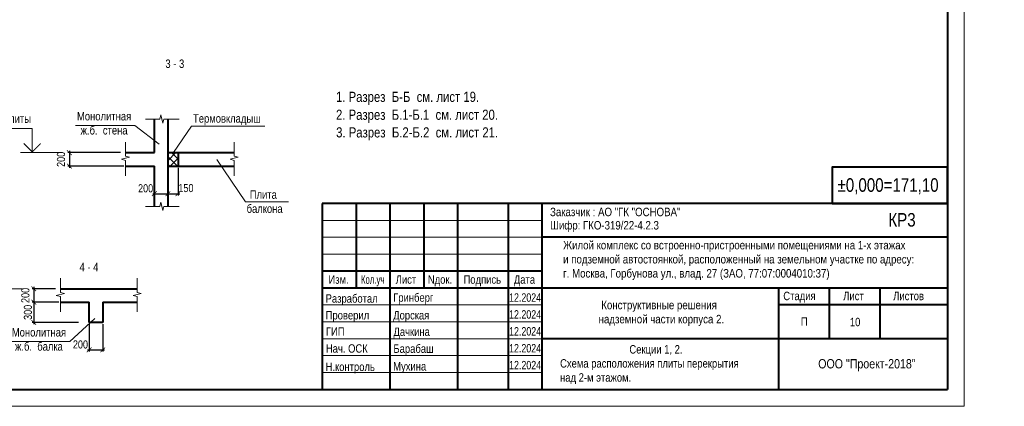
# Model space of a CAD drawing. Header units: inches. Extents: x -8638239 to -8523853, y 3840912 to 4564380.
# Tile 99 of 106: x -8584099 to -8525813, y 4504980 to 4527856. Entities that reach past the tile are written whole.
import ezdxf
from ezdxf.enums import TextEntityAlignment as Align

# ---------------------------------------------------------------- set-up
doc = ezdxf.new("R2010")
doc.units = ezdxf.units.IN
doc.header["$LTSCALE"] = 1000
doc.header["$MEASUREMENT"] = 0
for name, color, linetype, lineweight in [('СК-050-П(литы перекрытия)', 3, 'Continuous', 40), ('СК-110-О-РАЗМЕРЫ', 7, 'Continuous', 15), ('СК-200-Р(амка)', 7, 'Continuous', 40), ('СК-210-Р-РАМКА ЛИНИИ ТОНКИЕ', 7, 'Continuous', 15), ('СК-220-Р-РАМКА ТЕКСТ', 7, 'Continuous', 15), ('СК-300-Р(азмеры)', 7, 'Continuous', 20), ('СК-400-Т(екст)', 7, 'Continuous', 20), ('СК-600-Ш(триховка)', 250, 'Continuous', 13)]:
    doc.layers.add(name, color=color, linetype=linetype, lineweight=lineweight)
doc.styles.add('MtXpl_Arial_Narrow', font='ARIALN.TTF')
doc.styles.add('RUSS', font='arial.ttf', dxfattribs={"width": 0.8})
doc.dimstyles.new('50', dxfattribs={"dimtxt": 480, "dimasz": 280, "dimexe": 100, "dimexo": 100, "dimgap": 100, "dimtad": 1, "dimdec": 0, "dimlfac": 0.25, "dimzin": 0, "dimdsep": 46, "dimtxsty": 'RUSS', "dimblk": 'ARCHTICK', "dimcen": 0.09, "dimdle": 100, "dimclrd": 7, "dimclre": 7, "dimclrt": 7, "dimadec": 0, "dimazin": 0, "dimtfac": 1, "dimtdec": 0, "dimtmove": 2, "dimatfit": 3, "dimldrblk": 'ARCHTICK', "dimfxl": 1, "dimtolj": 1, "dimtzin": 0, "dimarcsym": 0})

# ---------------------------------------------------------------- blocks, each defined once
blk = doc.blocks.new('A$C96adbfd2')
at = {"layer": 'СК-200-Р(амка)', "lineweight": 40, "ltscale": 2}
for p, q in [((-18500, 5500), (-18500, 0)), ((0, 5500), (-18500, 5500)), ((-17500, 5500), (-17500, 3000)), ((-16500, 5500), (-16500, 0)), ((-15500, 5500), (-15500, 3000)), ((-14500, 5500), (-14500, 0)), ((-13000, 5500), (-13000, 0)), ((-12000, 5500), (-12000, 0)), ((0, 4500), (-12000, 4500)), ((0, 3000), (-18500, 3000)), ((-5000, 3000), (-5000, 15)), ((-3500, 3000), (-3500, 1500)), ((-2000, 3000), (-2000, 1500)), ((0, 2500), (-5000, 2500)), ((0, 1500), (-12000, 1500))]:
    blk.add_line(p, q, dxfattribs=at)
at = {"layer": 'СК-200-Р(амка)', "color": 7, "lineweight": 15}
for p, q in [((-12000, 5000), (-18500, 5000)), ((-12000, 4500), (-18500, 4500)), ((-12000, 4000), (-18500, 4000)), ((-12000, 2500), (-18500, 2500)), ((-12000, 2000), (-18500, 2000)), ((-12000, 1500), (-18500, 1500)), ((-12000, 1000), (-18500, 1000)), ((-12000, 500), (-18500, 500))]:
    blk.add_line(p, q, dxfattribs=at)
at = {"layer": 'СК-200-Р(амка)', "ltscale": 2}
blk.add_line((-12000, 3500), (-18500, 3500), dxfattribs=at)
at = {"layer": 'СК-220-Р-РАМКА ТЕКСТ'}
blk.add_line((-12000, 3000), (-18500, 3000), dxfattribs=at)
blk.add_line((-12000, 3000), (-18500, 3000), dxfattribs=at)
at = {"layer": 'СК-400-Т(екст)', "lineweight": 40, "ltscale": 2}
blk.add_lwpolyline([(-3405, 5500), (0, 5500), (0, 6578), (-3405, 6578)], close=True, dxfattribs=at)
at = {"layer": 'СК-220-Р-РАМКА ТЕКСТ', "color": 7, "style": 'RUSS', "width": 0.8}
for s, p in [('Изм.', (-18319, 3126)), ('Лист', (-16328, 3126)), ('Nдок.', (-15377, 3126)), ('Подпись', (-14321, 3126)), ('Дата', (-12830, 3126))]:
    blk.add_text(s, height=250, dxfattribs=at).set_placement(p)
at = {"layer": 'СК-220-Р-РАМКА ТЕКСТ', "style": 'RUSS'}
for s, width, p in [('Разработал', 0.8, (-18403, 2565)), ('Гринберг', 0.8, (-16403, 2593)), ('12.2024', 0.75, (-12972, 2593)), ('12.2024', 0.75, (-12972, 2093)), ('Проверил', 0.8, (-18402, 2069)), ('Дорская', 0.8, (-16402, 2069)), ('ГИП', 0.8, (-18396, 1586)), ('Дачкина', 0.8, (-16395, 1581)), ('12.2024', 0.75, (-12972, 1593)), ('Нач. ОСК', 0.8, (-18396, 1086)), ('Барабаш', 0.8, (-16395, 1081)), ('12.2024', 0.75, (-12972, 1093)), ('Н.контроль', 0.8, (-18403, 545)), ('Мухина', 0.8, (-16403, 558)), ('12.2024', 0.75, (-12972, 593))]:
    blk.add_text(s, height=250, dxfattribs=dict(at, width=width)).set_placement(p)
at = {"layer": 'СК-220-Р-РАМКА ТЕКСТ', "color": 7, "insert": (-17355, 3375), "char_height": 250, "attachment_point": 1, "style": 'RUSS'}
blk.add_mtext_dynamic_manual_height_columns('\\A1;{\\fArial Narrow|b0|i0|c204|p34;Кол.уч}', width=11667.29, gutter_width=1250, heights=[0], dxfattribs=at)
at = {"layer": 'СК-220-Р-РАМКА ТЕКСТ', "color": 7, "char_height": 250, "attachment_point": 4, "style": 'RUSS'}
for s, insert in [('\\A1;Стадия', (-4856, 2729)), ('\\A1;Лист', (-3082, 2762)), ('\\A1;Листов', (-1603, 2762)), ('\\A1;П', (-4337, 2011))]:
    blk.add_mtext(s, dxfattribs=dict(at, insert=insert))
at = {"layer": 'СК-400-Т(екст)', "lineweight": 40, "ltscale": 2, "style": 'RUSS', "width": 0.8}
for s, p in [('%%P0,000=171,10', (-3251, 5847)), ('КР3', (-1746, 4817))]:
    blk.add_text(s, height=400, dxfattribs=at).set_placement(p)
at = {"layer": 'СК-400-Т(екст)', "linetype": 'Continuous'}
for s, width, gutter_width, insert, char_height, attachment_point in [('\\A1;{\\fArial Narrow|b0|i0|c204|p34;Заказчик :\\fArial Narrow|b0|i0|c0|p34; \\fArial Narrow|b0|i0|c204|p34;АО "ГК "ОСНОВА\\fArial Narrow|b0|i0|c0|p34;"\\fArial Narrow|b0|i0|c204|p34;\\P          \\W0.8;                                                                                            }', 11667.29, 1250, (-11760, 5375), 250, 1), ('\\A1;{\\fArial Narrow|b0|i0|c204|p34;Шифр: ГКО-319/22-4.\\fArial Narrow|b0|i0|c0|p34;2\\fArial Narrow|b0|i0|c204|p34;.3          \\W0.8;                                                                                            }', 11667.29, 1250, (-11760, 4981), 250, 1), ('\\A1;{\\fArial Narrow|b0|i0|c204|p34;\\W1;ООО "Проект-2018"}', 13925.35, 1492, (-2382, 896), 274.51, 2)]:
    blk.add_mtext_dynamic_manual_height_columns(s, width=width, gutter_width=gutter_width, heights=[0], dxfattribs=dict(at, insert=insert, char_height=char_height, attachment_point=attachment_point))
at = {"layer": 'СК-400-Т(екст)', "char_height": 250, "attachment_point": 1, "style": 'MtXpl_Arial_Narrow'}
for s, insert in [('Жилой комплекс со встроенно-пристроенными помещениями на 1-х этажах^Jи подземной автостоянкой, расположенный на земельном участке по адресу: ^Jг. Москва, Горбунова ул., влад. 27 (ЗАО, 77:07:0004010:37)', (-11372, 4393)), (' Конструктивные решения ^Jнадземной части корпуса 2.', (-10322, 2621))]:
    blk.add_mtext(s, dxfattribs=dict(at, insert=insert))
blk = doc.blocks.new('_ArchTick')
at = {"color": 0, "linetype": 'ByBlock', "const_width": 0.15}
blk.add_lwpolyline([(-0.5, -0.5), (0.5, 0.5)], dxfattribs=at)
blk = doc.blocks.new('*D32')
at = {"layer": 'Defpoints', "color": 0, "transparency": 16777216}
for p in [(-8578030, 4519991), (-8581158, 4519191), (-8577834, 4519191)]:
    blk.add_point(p, dxfattribs=at)
at = {"layer": 'СК-110-О-РАЗМЕРЫ', "color": 7, "lineweight": -2, "transparency": 16777216}
for p, q in [((-8578130, 4519991), (-8581258, 4519991)), ((-8581158, 4520091), (-8581158, 4519091)), ((-8577934, 4519191), (-8581258, 4519191))]:
    blk.add_line(p, q, dxfattribs=at)
at = {"layer": 'СК-110-О-РАЗМЕРЫ', "color": 7, "lineweight": -2, "transparency": 16777216, "xscale": 280, "yscale": 280, "zscale": 280}
for p, rotation in [((-8581158, 4519991), 90), ((-8581158, 4519191), 270)]:
    blk.add_blockref('_ArchTick', p, dxfattribs=dict(at, rotation=rotation))
at = {"layer": 'СК-110-О-РАЗМЕРЫ', "color": 7, "transparency": 16777216, "insert": (-8581653, 4519591), "char_height": 480, "attachment_point": 5, "rotation": 90, "style": 'RUSS'}
blk.add_mtext('\\A1;200', dxfattribs=at)
blk = doc.blocks.new('*U14')
at = {"layer": 'СК-400-Т(екст)', "color": 0}
for p, q in [((0, 0), (0, 7.11)), ((0, 7.11), (21.45, 7.11)), ((-9, 0), (3.5, 0))]:
    blk.add_line(p, q, dxfattribs=at)
at = {"layer": 'СК-400-Т(екст)', "color": 0, "const_width": 0.3}
blk.add_lwpolyline([(-2.5, 2.71), (0, 0.21), (2.5, 2.71)], dxfattribs=at)
at = {"layer": 'СК-400-Т(екст)', "color": 0, "width": 0.8}
for tag, p in [('ОТМЕТКА1', (11.66, 8.06)), ('КОММЕНТАРИЙ', (11.75, 4.27))]:
    blk.add_attdef(tag, p, '', height=2.5, dxfattribs=at)
blk = doc.blocks.new('*D33')
at = {"layer": 'Defpoints', "color": 0, "transparency": 16777216}
for p in [(-8574727, 4519191), (-8575327, 4518160), (-8574727, 4517557)]:
    blk.add_point(p, dxfattribs=at)
at = {"layer": 'СК-110-О-РАЗМЕРЫ', "color": 7, "lineweight": -2, "transparency": 16777216}
for p, q in [((-8574727, 4519091), (-8574727, 4517457)), ((-8575327, 4518060), (-8575327, 4517457)), ((-8575427, 4517557), (-8574627, 4517557))]:
    blk.add_line(p, q, dxfattribs=at)
at = {"layer": 'СК-110-О-РАЗМЕРЫ', "color": 7, "lineweight": -2, "transparency": 16777216, "xscale": 280, "yscale": 280, "zscale": 280, "rotation": 180}
blk.add_blockref('_ArchTick', (-8575327, 4517557), dxfattribs=at)
at = {"layer": 'СК-110-О-РАЗМЕРЫ', "color": 7, "lineweight": -2, "transparency": 16777216, "xscale": 280, "yscale": 280, "zscale": 280}
blk.add_blockref('_ArchTick', (-8574727, 4517557), dxfattribs=at)
at = {"layer": 'СК-110-О-РАЗМЕРЫ', "color": 7, "transparency": 16777216, "insert": (-8574258, 4517891), "char_height": 480, "attachment_point": 5, "style": 'RUSS'}
blk.add_mtext('\\A1;150', dxfattribs=at)
blk = doc.blocks.new('*D34')
at = {"layer": 'Defpoints', "color": 0, "transparency": 16777216}
for p in [(-8576127, 4518285), (-8575327, 4518285), (-8575327, 4517557)]:
    blk.add_point(p, dxfattribs=at)
at = {"layer": 'СК-110-О-РАЗМЕРЫ', "color": 7, "lineweight": -2, "transparency": 16777216}
for p, q in [((-8576127, 4518185), (-8576127, 4517457)), ((-8575327, 4518185), (-8575327, 4517457)), ((-8576227, 4517557), (-8575227, 4517557))]:
    blk.add_line(p, q, dxfattribs=at)
at = {"layer": 'СК-110-О-РАЗМЕРЫ', "color": 7, "lineweight": -2, "transparency": 16777216, "xscale": 280, "yscale": 280, "zscale": 280, "rotation": 180}
blk.add_blockref('_ArchTick', (-8576127, 4517557), dxfattribs=at)
at = {"layer": 'СК-110-О-РАЗМЕРЫ', "color": 7, "lineweight": -2, "transparency": 16777216, "xscale": 280, "yscale": 280, "zscale": 280}
blk.add_blockref('_ArchTick', (-8575327, 4517557), dxfattribs=at)
at = {"layer": 'СК-110-О-РАЗМЕРЫ', "color": 7, "transparency": 16777216, "insert": (-8576645, 4517877), "char_height": 480, "attachment_point": 5, "style": 'RUSS'}
blk.add_mtext('\\A1;200', dxfattribs=at)
blk = doc.blocks.new('*D198')
at = {"layer": 'Defpoints', "color": 0, "transparency": 16777216}
for p in [(-8581888, 4511940), (-8583266, 4511140), (-8581692, 4511140)]:
    blk.add_point(p, dxfattribs=at)
at = {"layer": 'СК-110-О-РАЗМЕРЫ', "color": 7, "lineweight": -2, "transparency": 16777216}
for p, q in [((-8581988, 4511940), (-8583366, 4511940)), ((-8583266, 4512040), (-8583266, 4511040)), ((-8581792, 4511140), (-8583366, 4511140))]:
    blk.add_line(p, q, dxfattribs=at)
at = {"layer": 'СК-110-О-РАЗМЕРЫ', "color": 7, "lineweight": -2, "transparency": 16777216, "xscale": 280, "yscale": 280, "zscale": 280}
for p, rotation in [((-8583266, 4511940), 90), ((-8583266, 4511140), 270)]:
    blk.add_blockref('_ArchTick', p, dxfattribs=dict(at, rotation=rotation))
at = {"layer": 'СК-110-О-РАЗМЕРЫ', "color": 7, "transparency": 16777216, "insert": (-8583761, 4511540), "char_height": 480, "attachment_point": 5, "rotation": 90, "style": 'RUSS'}
blk.add_mtext('\\A1;200', dxfattribs=at)
blk = doc.blocks.new('*D199')
at = {"layer": 'Defpoints', "color": 0, "transparency": 16777216}
for p in [(-8581692, 4511140), (-8583266, 4509940), (-8580512, 4509940)]:
    blk.add_point(p, dxfattribs=at)
at = {"layer": 'СК-110-О-РАЗМЕРЫ', "color": 7, "lineweight": -2, "transparency": 16777216}
for p, q in [((-8581792, 4511140), (-8583366, 4511140)), ((-8583266, 4511240), (-8583266, 4509840)), ((-8580612, 4509940), (-8583366, 4509940))]:
    blk.add_line(p, q, dxfattribs=at)
at = {"layer": 'СК-110-О-РАЗМЕРЫ', "color": 7, "lineweight": -2, "transparency": 16777216, "xscale": 280, "yscale": 280, "zscale": 280}
for p, rotation in [((-8583266, 4511140), 90), ((-8583266, 4509940), 270)]:
    blk.add_blockref('_ArchTick', p, dxfattribs=dict(at, rotation=rotation))
at = {"layer": 'СК-110-О-РАЗМЕРЫ', "color": 7, "transparency": 16777216, "insert": (-8583611, 4510540), "char_height": 480, "attachment_point": 5, "rotation": 90, "style": 'RUSS'}
blk.add_mtext('\\A1;300', dxfattribs=at)
blk = doc.blocks.new('*D200')
at = {"layer": 'Defpoints', "color": 0, "transparency": 16777216}
for p in [(-8579985, 4509940), (-8579185, 4509940), (-8579185, 4508317)]:
    blk.add_point(p, dxfattribs=at)
at = {"layer": 'СК-110-О-РАЗМЕРЫ', "color": 7, "lineweight": -2, "transparency": 16777216}
for p, q in [((-8579985, 4509840), (-8579985, 4508217)), ((-8579185, 4509840), (-8579185, 4508217)), ((-8580085, 4508317), (-8579085, 4508317))]:
    blk.add_line(p, q, dxfattribs=at)
at = {"layer": 'СК-110-О-РАЗМЕРЫ', "color": 7, "lineweight": -2, "transparency": 16777216, "xscale": 280, "yscale": 280, "zscale": 280, "rotation": 180}
blk.add_blockref('_ArchTick', (-8579985, 4508317), dxfattribs=at)
at = {"layer": 'СК-110-О-РАЗМЕРЫ', "color": 7, "lineweight": -2, "transparency": 16777216, "xscale": 280, "yscale": 280, "zscale": 280}
blk.add_blockref('_ArchTick', (-8579185, 4508317), dxfattribs=at)
at = {"layer": 'СК-110-О-РАЗМЕРЫ', "color": 7, "transparency": 16777216, "insert": (-8580503, 4508637), "char_height": 480, "attachment_point": 5, "style": 'RUSS'}
blk.add_mtext('\\A1;200', dxfattribs=at)

msp = doc.modelspace()

# ---------------------------------------------------------------- hatches: boundary and pattern name
at = {"layer": 'СК-220-Р-РАМКА ТЕКСТ'}
h = msp.add_hatch(dxfattribs=at)
h.set_pattern_fill('ANSI37', color=256, scale=100)
h.set_pattern_definition([(45, (-12289665.6, 4500550.94), (-224.506403, 224.506403), []), (135, (-12289665.6, 4500550.94), (-224.506403, -224.506403), [])])
h.paths.add_polyline_path([(-8574726.9, 4519991.2), (-8575326.9, 4519991.2), (-8575326.9, 4519191.2), (-8574726.9, 4519191.2)])

# ---------------------------------------------------------------- linework, layer by layer
at = {"layer": 'СК-050-П(литы перекрытия)'}
for p, q in [((-8576126.9, 4519991.2), (-8576126.9, 4521978)), ((-8575326.9, 4521978), (-8575326.9, 4516812.4)), ((-8577833.7, 4519991.2), (-8576126.9, 4519991.2)), ((-8575326.9, 4519991.2), (-8571403.5, 4519991.2)), ((-8574726.9, 4519991.2), (-8574726.9, 4519191.2)), ((-8577833.7, 4519191.2), (-8576126.9, 4519191.2)), ((-8576126.9, 4516812.4), (-8576126.9, 4519191.2)), ((-8575326.9, 4519191.2), (-8571403.5, 4519191.2)), ((-8581692.1, 4511939.9), (-8577140.3, 4511939.9)), ((-8581692.1, 4511139.9), (-8579985.3, 4511139.9)), ((-8579985.3, 4509939.9), (-8579985.3, 4511139.9)), ((-8579185.3, 4511139.9), (-8579185.3, 4509939.9)), ((-8579185.3, 4511139.9), (-8577140.3, 4511139.9)), ((-8579185.3, 4509939.9), (-8579985.3, 4509939.9))]:
    msp.add_line(p, q, dxfattribs=at)
at = {"layer": 'СК-110-О-РАЗМЕРЫ'}
msp.add_line((-8577282.1, 4521596.7), (-8575838.3, 4520499.4), dxfattribs=at)
at = {"layer": 'СК-200-Р(амка)'}
for p in [(-8529183.8, 4563379.9), (-8608183.8, 4505979.9)]:
    msp.add_line(p, (-8529183.8, 4505979.9), dxfattribs=at)
at = {"layer": 'СК-210-Р-РАМКА ЛИНИИ ТОНКИЕ'}
for q in [(-8528183.8, 4564379.9), (-8528183.8, 4564379.9), (-8612183.8, 4504979.9)]:
    msp.add_line((-8528183.8, 4504979.9), q, dxfattribs=at)
at = {"layer": 'СК-220-Р-РАМКА ТЕКСТ'}
for p, q in [((-8580786.4, 4521596.7), (-8577282.1, 4521596.7)), ((-8579652.8, 4510174.2), (-8581140.5, 4508809.5)), ((-8584644.8, 4508809.5), (-8581140.5, 4508809.5))]:
    msp.add_line(p, q, dxfattribs=at)
at = {"layer": 'СК-400-Т(екст)'}
for p, q in [((-8574997.8, 4519991.2), (-8573931.3, 4521557.1)), ((-8569592.6, 4521557.1), (-8573931.3, 4521557.1)), ((-8572435.2, 4519592.4), (-8570727.1, 4517071.4)), ((-8570727.1, 4517071.4), (-8568194, 4517071.4))]:
    msp.add_line(p, q, dxfattribs=at)
at = {"layer": 'СК-600-Ш(триховка)', "linetype": 'ByBlock'}
for points in [[(-8576646.1, 4521978), (-8575813.1, 4521978), (-8575753.1, 4522218), (-8575633.1, 4521738), (-8575573.1, 4521978), (-8574663.1, 4521978)], [(-8577833.7, 4520607.4), (-8577833.7, 4519774.4), (-8577593.7, 4519714.4), (-8578073.7, 4519594.4), (-8577833.7, 4519534.4), (-8577833.7, 4518624.4)], [(-8571403.5, 4520607.4), (-8571403.5, 4519774.4), (-8571163.5, 4519714.4), (-8571643.5, 4519594.4), (-8571403.5, 4519534.4), (-8571403.5, 4518624.4)], [(-8576646.1, 4516812.4), (-8575813.1, 4516812.4), (-8575753.1, 4517052.4), (-8575633.1, 4516572.4), (-8575573.1, 4516812.4), (-8574663.1, 4516812.4)], [(-8581692.1, 4512556), (-8581692.1, 4511723.1), (-8581452.1, 4511663.1), (-8581932.1, 4511543.1), (-8581692.1, 4511483.1), (-8581692.1, 4510573.1)], [(-8577140.3, 4512556), (-8577140.3, 4511723.1), (-8576900.3, 4511663.1), (-8577380.3, 4511543.1), (-8577140.3, 4511483.1), (-8577140.3, 4510573.1)]]:
    msp.add_lwpolyline(points, dxfattribs=at)

# ---------------------------------------------------------------- block references
at = {"layer": 'СК-300-Р(азмеры)', "xscale": 2, "yscale": 2, "zscale": 2}
msp.add_blockref('A$C96adbfd2', (-8529183.8, 4505979.9), dxfattribs=at)
at = {"layer": 'СК-400-Т(екст)', "ltscale": 0.5}
ref = msp.add_blockref('*U14', (-8583358.1, 4519991.2), dxfattribs=dict(at, xscale=-200, yscale=200, zscale=200))
ref.add_attrib('ОТМЕТКА1', 'отм. верха плиты', dxfattribs={"height": 500, "style": 'RUSS', "width": 0.8}).set_placement((-8585690.8, 4521602.9), align=Align.BOTTOM_CENTER)
ref = msp.add_blockref('*U14', (-8585725.6, 4511939.9), dxfattribs=dict(at, xscale=-200, yscale=200, zscale=200))
ref.add_attrib('ОТМЕТКА1', 'отм. верха плиты', dxfattribs={"height": 500, "style": 'RUSS', "width": 0.8}).set_placement((-8588058.2, 4513551.6), align=Align.BOTTOM_CENTER)

# ---------------------------------------------------------------- texts
at = {"layer": 'СК-220-Р-РАМКА ТЕКСТ', "style": 'RUSS', "width": 0.8}
for s, height, p in [('1. Разрез  Б-Б  см. лист 19.', 600, (-8565374, 4522991.7)), ('2. Разрез  Б.1-Б.1  см. лист 20.', 600, (-8565374, 4521932.4)), ('3. Разрез  Б.2-Б.2  см. лист 21.', 600, (-8565367.3, 4520889.3)), ('10', 500, (-8534954.9, 4509717.2))]:
    msp.add_text(s, height=height, dxfattribs=at).set_placement(p)
at = {"layer": 'СК-220-Р-РАМКА ТЕКСТ', "color": 7, "style": 'RUSS', "width": 0.8}
msp.add_text('Секции 1, 2. ', height=500, dxfattribs=at).set_placement((-8548007.1, 4508101.3))
at = {"layer": 'СК-220-Р-РАМКА ТЕКСТ', "char_height": 500, "width": 31067.545, "attachment_point": 5, "rotation": 360, "style": 'RUSS'}
for s, insert in [('3 - 3', (-8574915.6, 4525248)), ('Монолитная\\Pж.б.  стена', (-8579102.1, 4521725.2)), ('4 - 4', (-8579996.8, 4513219.9)), ('Монолитная\\Pж.б.  балка', (-8582960.5, 4508937.9))]:
    msp.add_mtext(s, dxfattribs=dict(at, insert=insert))
at = {"layer": 'СК-220-Р-РАМКА ТЕКСТ', "color": 7, "insert": (-8552110.5, 4507769.2), "char_height": 500, "width": 15017.141, "attachment_point": 1, "style": 'RUSS'}
msp.add_mtext('Схема расположения плиты перекрытия \\Pнад 2-м этажом.', dxfattribs=at)
at = {"layer": 'СК-400-Т(екст)', "char_height": 500, "width": 31067.545, "attachment_point": 5, "rotation": 360, "style": 'RUSS'}
for s, insert in [('Термовкладыш', (-8571834.1, 4521937.8)), ('Плита\\P балкона', (-8569677.3, 4517088.7))]:
    msp.add_mtext(s, dxfattribs=dict(at, insert=insert))

# ---------------------------------------------------------------- dimensions: what is measured, and where the dimension line sits
at = {"layer": 'СК-110-О-РАЗМЕРЫ'}
for base, p1, p2, picture, middle in [((-8581158.1, 4519191.2), (-8578030.1, 4519991.2), (-8577833.7, 4519191.2), '*D32', (-8581653.2, 4519591.2)), ((-8583266.1, 4511139.9), (-8581888.5, 4511939.9), (-8581692.1, 4511139.9), '*D198', (-8583761.2, 4511539.9)), ((-8583266.1, 4509939.9), (-8581692.1, 4511139.9), (-8580511.8, 4509939.9), '*D199', (-8583611.4, 4510539.9))]:
    dim = msp.add_linear_dim(base=base, p1=p1, p2=p2, angle=90, dimstyle='50', dxfattribs=at)
    dim.commit()
    dim.dimension.update_dxf_attribs({"geometry": picture, "text_midpoint": middle})
for base, p1, p2, picture, middle in [((-8574726.9, 4517557.4), (-8575326.9, 4518160.3), (-8574726.9, 4519191.2), '*D33', (-8574258.1, 4517890.8)), ((-8575326.9, 4517557.4), (-8576126.9, 4518284.9), (-8575326.9, 4518284.9), '*D34', (-8576644.9, 4517876.8)), ((-8579185.3, 4508317.3), (-8579985.3, 4509939.9), (-8579185.3, 4509939.9), '*D200', (-8580503.2, 4508636.7))]:
    dim = msp.add_linear_dim(base=base, p1=p1, p2=p2, dimstyle='50', dxfattribs=at)
    dim.commit()
    dim.dimension.update_dxf_attribs({"geometry": picture, "text_midpoint": middle, "dimtype": 160})

doc.saveas('drawing.dxf')
